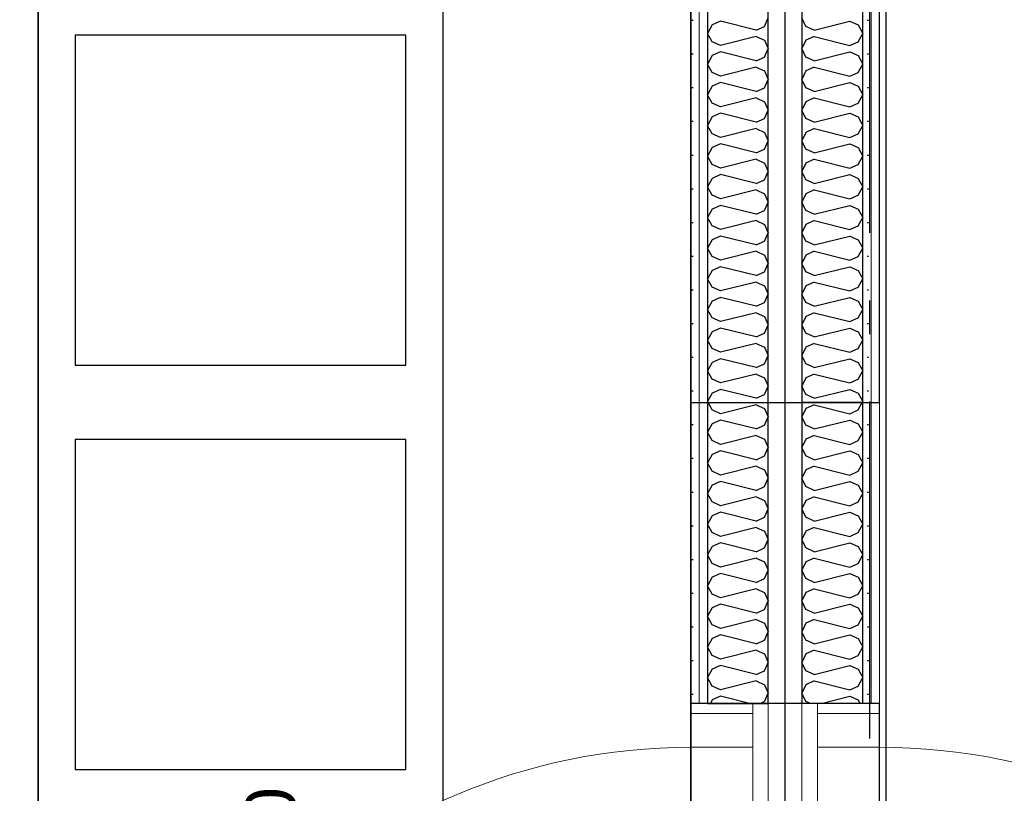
# Model space of a CAD drawing. Header units: millimetres. Extents: x -173281 to 144469, y -85977 to 83288.
# Tile 239 of 256: x -69933 to -68473, y -24597 to -23449. Entities that reach past the tile are written whole.
import ezdxf
from ezdxf.enums import TextEntityAlignment as Align

# ---------------------------------------------------------------- set-up
doc = ezdxf.new("R2010")
doc.units = ezdxf.units.MM
doc.header["$LTSCALE"] = 0.5
doc.header["$MEASUREMENT"] = 0
for name, pattern in [('Akselinje', [1500, 1000, -200, 100, -200]), ('Over snittplan', [260, 150, -50, 10, -50]), ('PLINE', [0])]:
    doc.linetypes.add(name, pattern=pattern)
for name, color, linetype, lineweight in [('234- Vinduer_ dører_ porter(Nye konstruksjoner)', 7, 'Continuous', 0), ('236- Innvendig kledning og overflate', 7, 'Continuous', 0), ('236- Innvendig kledning og overflate(Nye konstruksjoner)', 7, 'Continuous', 0)]:
    doc.layers.add(name, color=color, linetype=linetype, lineweight=lineweight)
for name, color, linetype in [('242- Ikke-bærende innervegger', 7, 'Continuous'), ('242- Ikke-bærende innervegger (Skravur)', 7, 'Continuous'), ('242- Ikke-bærende innervegger (Skravur)(Nye konstruksjoner)', 7, 'Continuous'), ('242- Ikke-bærende innervegger(Nye konstruksjoner)', 7, 'Continuous'), ('244- Vinduer_ dører_ foldevegger(Nye konstruksjoner)', 7, 'Continuous'), ('252- Gulv på grunn_ bunnplate', 7, 'Continuous'), ('253- Oppforet gulv_ påstøp(Nye konstruksjoner)', 7, 'Continuous'), ('255- Gulvoverflate(Nye konstruksjoner)', 7, 'Continuous'), ('256- Faste himlinger og overflatebehandling(Nye konstruksjoner)', 7, 'Continuous'), ('82-- Modullinjer', 7, 'Continuous'), ('852- Teknisk_symbolsk informasjon_ bygning(Nye konstruksjoner)', 7, 'Continuous'), ('862- M___Nettoareal(Nye konstruksjoner)', 7, 'Continuous'), ('862- M___Nettoareal(Polylinje)(Nye konstruksjoner)', 7, 'Continuous'), ('862- M___Nettoareal(Tekst)(Nye konstruksjoner)', 7, 'Continuous')]:
    doc.layers.add(name, color=color, linetype=linetype)
doc.styles.add('GENERATED_STYLE_1', font='arial.ttf')
doc.styles.add('GENERATED_STYLE_2', font='arial.ttf')
doc.linetypes.add('Lydfuge betonggolv', pattern='A,0,[5,A-2607.111 Plan 1. etasje1.Shx,S=3.968254,R=0,X=0,Y=-3.46945e-18],-600,0', length=600)
pattern_1 = [(90, (0, 0), (-86.60254, 0), [0, -50]), (90, (-43.3, 25), (-86.60254, 0), [0, -50])]
pattern_2 = [(270, (0, 0), (86.60254, 0), [0, -50]), (270, (43.3, -25), (86.60254, 0), [0, -50])]

# ---------------------------------------------------------------- blocks, each defined once
blk = doc.blocks.new('Dans_teater_A-120_6', base_point=(-73175.2, -21455.7))
at = {"layer": '862- M___Nettoareal(Polylinje)(Nye konstruksjoner)', "linetype": 'PLINE', "flags": 128}
blk.add_lwpolyline([(-77605.7, -22311.9), (-77605.7, -25661.9), (-76468.2, -25661.9), (-76468.2, -25666.9), (-68938.2, -25666.9), (-68938.2, -22216.9), (-68938.2, -18756.9), (-77605.7, -18756.9), (-77605.7, -22121.9), (-77668.2, -22121.9), (-77768.2, -22121.9), (-77768.2, -22311.9), (-77668.2, -22311.9)], close=True, dxfattribs=at)
at = {"layer": '862- M___Nettoareal(Tekst)(Nye konstruksjoner)', "style": 'GENERATED_STYLE_1'}
for tag, height, p in [('DUMMY_862', 150, (-73293.1, -20924)), ('ROOM_NAME', 150, (-73293.1, -22021.7)), ('DUMMY_861', 100, (-73450.2, -21621.5)), ('ROOM_NUMBER', 100, (-73450.2, -22010.3)), ('DUMMY_863', 100, (-73057.4, -21987.4))]:
    blk.add_attdef(tag, text='', height=height, rotation=90, dxfattribs=at).set_placement(p, align=Align.TOP_LEFT)
blk = doc.blocks.new('*X202')
at = {"layer": '242- Ikke-bærende innervegger (Skravur)', "linetype": 'PLINE'}
for p, q in [((-68755.1, -24020.5), (-68767.3, -24026)), ((-68755.1, -24020.5), (-68702.3, -24033.7)), ((-68690.1, -24028.1), (-68683.8, -24016.9)), ((-68767.3, -24026), (-68773.2, -24038.5)), ((-68702.3, -24033.7), (-68690.1, -24028.1)), ((-68767.3, -24050.9), (-68773.2, -24038.5)), ((-68755.1, -24056.4), (-68702.3, -24043.2)), ((-68702.3, -24043.2), (-68690.1, -24048.8)), ((-68690.1, -24048.8), (-68683.2, -24061.2)), ((-68755.1, -24056.4), (-68767.3, -24050.9)), ((-68690.1, -24073.7), (-68683.2, -24061.2)), ((-68767.3, -24071.6), (-68773.2, -24084)), ((-68755.1, -24066), (-68767.3, -24071.6)), ((-68755.1, -24066), (-68702.3, -24079.2)), ((-68702.3, -24079.2), (-68690.1, -24073.7)), ((-68767.3, -24096.4), (-68773.2, -24084)), ((-68755.1, -24102), (-68702.3, -24088.8)), ((-68702.3, -24088.8), (-68690.1, -24094.3)), ((-68755.1, -24102), (-68767.3, -24096.4)), ((-68690.1, -24094.3), (-68683.2, -24106.8)), ((-68690.1, -24119.2), (-68683.2, -24106.8)), ((-68767.3, -24117.1), (-68773.2, -24129.5)), ((-68755.1, -24111.5), (-68767.3, -24117.1)), ((-68755.1, -24111.5), (-68702.3, -24124.7)), ((-68702.3, -24124.7), (-68690.1, -24119.2)), ((-68767.3, -24141.9), (-68773.2, -24129.5)), ((-68755.1, -24147.5), (-68702.3, -24134.3)), ((-68702.3, -24134.3), (-68690.1, -24139.8)), ((-68755.1, -24147.5), (-68767.3, -24141.9)), ((-68690.1, -24139.8), (-68683.2, -24152.3)), ((-68690.1, -24164.7), (-68683.2, -24152.3)), ((-68767.3, -24162.6), (-68773.2, -24175)), ((-68755.1, -24157.1), (-68767.3, -24162.6)), ((-68755.1, -24157.1), (-68702.3, -24170.3)), ((-68702.3, -24170.3), (-68690.1, -24164.7)), ((-68767.3, -24187.5), (-68773.2, -24175)), ((-68755.1, -24193), (-68702.3, -24179.8)), ((-68702.3, -24179.8), (-68690.1, -24185.4)), ((-68755.1, -24193), (-68767.3, -24187.5)), ((-68690.1, -24185.4), (-68683.2, -24197.8)), ((-68767.3, -24208.1), (-68773.2, -24220.6)), ((-68755.1, -24202.6), (-68767.3, -24208.1)), ((-68755.1, -24202.6), (-68702.3, -24215.8)), ((-68702.3, -24215.8), (-68690.1, -24210.2)), ((-68690.1, -24210.2), (-68683.2, -24197.8)), ((-68767.3, -24233), (-68773.2, -24220.6)), ((-68755.1, -24238.6), (-68702.3, -24225.4)), ((-68702.3, -24225.4), (-68690.1, -24230.9)), ((-68755.1, -24238.6), (-68767.3, -24233)), ((-68690.1, -24230.9), (-68683.2, -24243.3)), ((-68767.3, -24253.7), (-68773.2, -24266.1)), ((-68755.1, -24248.1), (-68767.3, -24253.7)), ((-68755.1, -24248.1), (-68702.3, -24261.3)), ((-68690.1, -24255.8), (-68683.2, -24243.3)), ((-68767.3, -24278.5), (-68773.2, -24266.1)), ((-68702.3, -24261.3), (-68690.1, -24255.8)), ((-68755.1, -24284.1), (-68767.3, -24278.5)), ((-68755.1, -24284.1), (-68702.3, -24270.9)), ((-68702.3, -24270.9), (-68690.1, -24276.4)), ((-68690.1, -24276.4), (-68683.2, -24288.9)), ((-68755.1, -24293.6), (-68767.3, -24299.2)), ((-68755.1, -24293.6), (-68702.3, -24306.8)), ((-68690.1, -24301.3), (-68683.2, -24288.9)), ((-68767.3, -24299.2), (-68773.2, -24311.6)), ((-68767.3, -24324.1), (-68773.2, -24311.6)), ((-68702.3, -24306.8), (-68690.1, -24301.3)), ((-68755.1, -24329.6), (-68767.3, -24324.1)), ((-68755.1, -24329.6), (-68702.3, -24316.4)), ((-68702.3, -24316.4), (-68690.1, -24322)), ((-68690.1, -24322), (-68683.2, -24334.4)), ((-68755.1, -24339.2), (-68767.3, -24344.7)), ((-68755.1, -24339.2), (-68702.3, -24352.4)), ((-68690.1, -24346.8), (-68683.2, -24334.4)), ((-68767.3, -24344.7), (-68773.2, -24357.2)), ((-68702.3, -24352.4), (-68690.1, -24346.8)), ((-68767.3, -24369.6), (-68773.2, -24357.2)), ((-68755.1, -24375.1), (-68767.3, -24369.6)), ((-68755.1, -24375.1), (-68702.3, -24361.9)), ((-68702.3, -24361.9), (-68690.1, -24367.5)), ((-68690.1, -24367.5), (-68683.2, -24379.9)), ((-68755.1, -24384.7), (-68767.3, -24390.2)), ((-68755.1, -24384.7), (-68702.3, -24397.9)), ((-68690.1, -24392.3), (-68683.2, -24379.9)), ((-68767.3, -24390.2), (-68773.2, -24402.7)), ((-68702.3, -24397.9), (-68690.1, -24392.3)), ((-68767.3, -24415.1), (-68773.2, -24402.7)), ((-68755.1, -24420.7), (-68767.3, -24415.1)), ((-68755.1, -24420.7), (-68702.3, -24407.5)), ((-68702.3, -24407.5), (-68690.1, -24413)), ((-68690.1, -24413), (-68683.2, -24425.4)), ((-68690.1, -24437.9), (-68683.2, -24425.4)), ((-68767.3, -24435.8), (-68773.2, -24448.2)), ((-68755.1, -24430.2), (-68767.3, -24435.8)), ((-68755.1, -24430.2), (-68702.3, -24443.4)), ((-68702.3, -24443.4), (-68690.1, -24437.9)), ((-68767.3, -24460.6), (-68773.2, -24448.2)), ((-68745, -24463.7), (-68702.3, -24453)), ((-68702.3, -24453), (-68690.1, -24458.5)), ((-68690.1, -24458.5), (-68687.2, -24463.7)), ((-68760.6, -24463.7), (-68767.3, -24460.6))]:
    blk.add_line(p, q, dxfattribs=at)
blk = doc.blocks.new('Dørstempel[5]', base_point=(-68773.2, -24973.7))
at = {"layer": '852- Teknisk_symbolsk informasjon_ bygning(Nye konstruksjoner)', "char_height": 75, "attachment_point": 1, "rotation": 90, "style": 'GENERATED_STYLE_1'}
for s, insert in [('\\A1;{\\pql;\\pt0,50;\\fArial|b0|i0|c0|p0;\\W1.000000;x2\xa0090\\fArial|b0|i0|c0|p0;\\W1.000000;\\A1{\\H.66x;\\S^  ;}\\fArial|b0|i0|c0|p0;\\W1.000000;\\fArial|b0|i0|c0|p0;\\W1.000000;\\A1{\\H.66x;\\S^  ;}}', (-68277.4, -24902.3)), ('\\A1;{\\pql;\\pt0,50;\\fArial|b0|i0|c0|p0;\\W1.000000;990\\fArial|b0|i0|c0|p0;\\W1.000000;\\A1{\\H.66x;\\S^  ;}\\fArial|b0|i0|c0|p0;\\W1.000000;\\fArial|b0|i0|c0|p0;\\W1.000000;\\A1{\\H.66x;\\S^  ;}}', (-68277.4, -25073.9))]:
    blk.add_mtext(s, dxfattribs=dict(at, insert=insert))
at = {"layer": '852- Teknisk_symbolsk informasjon_ bygning(Nye konstruksjoner)', "style": 'GENERATED_STYLE_1'}
for tag, p in [('DUMMY_228', (-68294.6, -24593.4)), ('AC_TextStyle_4', (-68058.9, -25091)), ('DUMMY_230', (-68176.7, -25073.9)), ('DUMMY_233', (-67941, -25091))]:
    blk.add_attdef(tag, text='', height=75, rotation=90, dxfattribs=at).set_placement(p, align=Align.TOP_LEFT)
blk.add_attdef('AC_WIDO_ID', text='', height=100, rotation=90, dxfattribs=at).set_placement((-68294.6, -24941.1), align=Align.BOTTOM_CENTER)
for tag, p in [('DUMMY_229', (-68176.7, -25131)), ('DUMMY_231', (-68058.9, -25131)), ('DUMMY_232', (-67941, -25131)), ('strUnitPrefix', (-68294.6, -25148.2))]:
    blk.add_attdef(tag, text='', height=75, rotation=90, dxfattribs=at).set_placement(p, align=Align.TOP_RIGHT)
blk = doc.blocks.new('Dør[7]')
at = {"layer": '234- Vinduer_ dører_ porter(Nye konstruksjoner)', "linetype": 'PLINE'}
for p, q in [((-68773.2, -24463.7), (-68773.2, -25483.7)), ((-68750.2, -24478.7), (-68750.2, -24463.7)), ((-68658.2, -24463.7), (-68750.2, -24463.7)), ((-68658.2, -24463.7), (-68658.2, -25483.7)), ((-68658.2, -24478.7), (-68658.2, -24463.7)), ((-68750.2, -24478.7), (-68750.2, -24528.7)), ((-68658.2, -24478.7), (-68750.2, -24478.7)), ((-68658.2, -24528.7), (-68658.2, -24478.7)), ((-68750.2, -25418.7), (-68750.2, -24528.7)), ((-68750.2, -24528.7), (-68658.2, -24528.7)), ((-68658.2, -24528.7), (-68658.2, -25418.7)), ((-68658.2, -25418.7), (-68750.2, -25418.7)), ((-68750.2, -25418.7), (-68750.2, -25468.7)), ((-68658.2, -25468.7), (-68658.2, -25418.7)), ((-68658.2, -25418.7), (-67768.2, -25418.7)), ((-68750.2, -25468.7), (-68750.2, -25483.7)), ((-68750.2, -25468.7), (-68658.2, -25468.7)), ((-68658.2, -25468.7), (-68658.2, -25483.7)), ((-68658.2, -25483.7), (-68750.2, -25483.7))]:
    blk.add_line(p, q, dxfattribs=at)
blk.add_arc((-68658.2, -25418.7), 890, 0, 90, dxfattribs=at)
at = {"layer": '236- Innvendig kledning og overflate(Nye konstruksjoner)', "linetype": 'PLINE'}
for p, q in [((-68670.7, -24463.7), (-68683.2, -24463.7)), ((-68670.7, -24463.7), (-68683.2, -24463.7)), ((-68658.2, -24463.7), (-68670.7, -24463.7)), ((-68658.2, -24463.7), (-68670.7, -24463.7)), ((-68670.7, -25483.7), (-68683.2, -25483.7)), ((-68670.7, -25483.7), (-68683.2, -25483.7)), ((-68658.2, -25483.7), (-68670.7, -25483.7)), ((-68658.2, -25483.7), (-68670.7, -25483.7))]:
    blk.add_line(p, q, dxfattribs=at)
at = {"layer": '244- Vinduer_ dører_ foldevegger(Nye konstruksjoner)', "linetype": 'PLINE'}
for p, q in [((-68750.2, -24463.7), (-68773.2, -24463.7)), ((-68683.2, -24463.7), (-68750.2, -24463.7)), ((-68683.2, -24463.7), (-68750.2, -24463.7)), ((-68750.2, -25483.7), (-68773.2, -25483.7)), ((-68683.2, -25483.7), (-68750.2, -25483.7)), ((-68683.2, -25483.7), (-68750.2, -25483.7))]:
    blk.add_line(p, q, dxfattribs=at)
at = {"layer": '852- Teknisk_symbolsk informasjon_ bygning(Nye konstruksjoner)'}
ref = blk.add_blockref('Dørstempel[5]', (-68773.2, -24973.7), dxfattribs=at)
ref.add_attrib('AC_TextStyle_4', 'EI2 30 Sa', dxfattribs={"color": 7, "height": 75, "rotation": 90, "style": 'GENERATED_STYLE_1'}).set_placement((-68058.9, -25091), align=Align.TOP_LEFT)
ref.add_attrib('AC_WIDO_ID', 'A-120.1', dxfattribs={"color": 7, "height": 100, "rotation": 90, "style": 'GENERATED_STYLE_1'}).set_placement((-68294.6, -24941.1), align=Align.BOTTOM_CENTER)
ref.add_attrib('strUnitPrefix', 'BxH:', dxfattribs={"color": 7, "height": 75, "rotation": 90, "style": 'GENERATED_STYLE_1'}).set_placement((-68294.6, -25148.2), align=Align.TOP_RIGHT)
ref.add_attrib('DUMMY_233', '43 dB', dxfattribs={"color": 7, "height": 75, "rotation": 90, "style": 'GENERATED_STYLE_1'}).set_placement((-67941, -25091), align=Align.TOP_LEFT)
blk = doc.blocks.new('*X236')
at = {"layer": '242- Ikke-bærende innervegger (Skravur)', "linetype": 'PLINE'}
for p, q in [((-68906.2, -24028.1), (-68912.5, -24016.9)), ((-68841.2, -24020.5), (-68894, -24033.7)), ((-68841.2, -24020.5), (-68829, -24026)), ((-68894, -24033.7), (-68906.2, -24028.1)), ((-68829, -24026), (-68823.2, -24038.5)), ((-68906.2, -24048.8), (-68913.2, -24061.2)), ((-68894, -24043.2), (-68906.2, -24048.8)), ((-68841.2, -24056.4), (-68894, -24043.2)), ((-68829, -24050.9), (-68823.2, -24038.5)), ((-68906.2, -24073.7), (-68913.2, -24061.2)), ((-68841.2, -24056.4), (-68829, -24050.9)), ((-68894, -24079.2), (-68906.2, -24073.7)), ((-68841.2, -24066), (-68894, -24079.2)), ((-68841.2, -24066), (-68829, -24071.6)), ((-68829, -24071.6), (-68823.2, -24084)), ((-68894, -24088.8), (-68906.2, -24094.3)), ((-68841.2, -24102), (-68894, -24088.8)), ((-68829, -24096.4), (-68823.2, -24084)), ((-68906.2, -24094.3), (-68913.2, -24106.8)), ((-68906.2, -24119.2), (-68913.2, -24106.8)), ((-68841.2, -24102), (-68829, -24096.4)), ((-68894, -24124.7), (-68906.2, -24119.2)), ((-68841.2, -24111.5), (-68894, -24124.7)), ((-68841.2, -24111.5), (-68829, -24117.1)), ((-68829, -24117.1), (-68823.2, -24129.5)), ((-68894, -24134.3), (-68906.2, -24139.8)), ((-68841.2, -24147.5), (-68894, -24134.3)), ((-68829, -24141.9), (-68823.2, -24129.5)), ((-68906.2, -24139.8), (-68913.2, -24152.3)), ((-68906.2, -24164.7), (-68913.2, -24152.3)), ((-68841.2, -24147.5), (-68829, -24141.9)), ((-68894, -24170.3), (-68906.2, -24164.7)), ((-68841.2, -24157.1), (-68894, -24170.3)), ((-68841.2, -24157.1), (-68829, -24162.6)), ((-68829, -24162.6), (-68823.2, -24175)), ((-68894, -24179.8), (-68906.2, -24185.4)), ((-68841.2, -24193), (-68894, -24179.8)), ((-68829, -24187.5), (-68823.2, -24175)), ((-68906.2, -24185.4), (-68913.2, -24197.8)), ((-68841.2, -24193), (-68829, -24187.5)), ((-68906.2, -24210.2), (-68913.2, -24197.8)), ((-68894, -24215.8), (-68906.2, -24210.2)), ((-68841.2, -24202.6), (-68894, -24215.8)), ((-68841.2, -24202.6), (-68829, -24208.1)), ((-68829, -24208.1), (-68823.2, -24220.6)), ((-68894, -24225.4), (-68906.2, -24230.9)), ((-68841.2, -24238.6), (-68894, -24225.4)), ((-68829, -24233), (-68823.2, -24220.6)), ((-68906.2, -24230.9), (-68913.2, -24243.3)), ((-68841.2, -24238.6), (-68829, -24233)), ((-68906.2, -24255.8), (-68913.2, -24243.3)), ((-68841.2, -24248.1), (-68894, -24261.3)), ((-68841.2, -24248.1), (-68829, -24253.7)), ((-68829, -24253.7), (-68823.2, -24266.1)), ((-68894, -24261.3), (-68906.2, -24255.8)), ((-68829, -24278.5), (-68823.2, -24266.1)), ((-68906.2, -24276.4), (-68913.2, -24288.9)), ((-68894, -24270.9), (-68906.2, -24276.4)), ((-68841.2, -24284.1), (-68894, -24270.9)), ((-68841.2, -24284.1), (-68829, -24278.5)), ((-68906.2, -24301.3), (-68913.2, -24288.9)), ((-68841.2, -24293.6), (-68894, -24306.8)), ((-68841.2, -24293.6), (-68829, -24299.2)), ((-68894, -24306.8), (-68906.2, -24301.3)), ((-68829, -24299.2), (-68823.2, -24311.6)), ((-68829, -24324.1), (-68823.2, -24311.6)), ((-68906.2, -24322), (-68913.2, -24334.4)), ((-68894, -24316.4), (-68906.2, -24322)), ((-68841.2, -24329.6), (-68894, -24316.4)), ((-68841.2, -24329.6), (-68829, -24324.1)), ((-68906.2, -24346.8), (-68913.2, -24334.4)), ((-68841.2, -24339.2), (-68894, -24352.4)), ((-68841.2, -24339.2), (-68829, -24344.7)), ((-68894, -24352.4), (-68906.2, -24346.8)), ((-68829, -24344.7), (-68823.2, -24357.2)), ((-68906.2, -24367.5), (-68913.2, -24379.9)), ((-68894, -24361.9), (-68906.2, -24367.5)), ((-68841.2, -24375.1), (-68894, -24361.9)), ((-68841.2, -24375.1), (-68829, -24369.6)), ((-68829, -24369.6), (-68823.2, -24357.2)), ((-68906.2, -24392.3), (-68913.2, -24379.9)), ((-68841.2, -24384.7), (-68894, -24397.9)), ((-68841.2, -24384.7), (-68829, -24390.2)), ((-68894, -24397.9), (-68906.2, -24392.3)), ((-68829, -24390.2), (-68823.2, -24402.7)), ((-68906.2, -24413), (-68913.2, -24425.4)), ((-68894, -24407.5), (-68906.2, -24413)), ((-68841.2, -24420.7), (-68894, -24407.5)), ((-68841.2, -24420.7), (-68829, -24415.1)), ((-68829, -24415.1), (-68823.2, -24402.7)), ((-68906.2, -24437.9), (-68913.2, -24425.4)), ((-68894, -24443.4), (-68906.2, -24437.9)), ((-68841.2, -24430.2), (-68894, -24443.4)), ((-68841.2, -24430.2), (-68829, -24435.8)), ((-68829, -24435.8), (-68823.2, -24448.2)), ((-68906.2, -24458.5), (-68909.1, -24463.7)), ((-68894, -24453), (-68906.2, -24458.5)), ((-68851.3, -24463.7), (-68894, -24453)), ((-68829, -24460.6), (-68823.2, -24448.2)), ((-68835.7, -24463.7), (-68829, -24460.6))]:
    blk.add_line(p, q, dxfattribs=at)
blk = doc.blocks.new('Dørstempel[12]', base_point=(-68938.2, -24973.7))
at = {"layer": '852- Teknisk_symbolsk informasjon_ bygning(Nye konstruksjoner)', "char_height": 75, "attachment_point": 1, "rotation": 90, "style": 'GENERATED_STYLE_1'}
for s, insert in [('\\A1;{\\pql;\\pt0,50;\\fArial|b0|i0|c0|p0;\\W1.000000;x2\xa0090\\fArial|b0|i0|c0|p0;\\W1.000000;\\A1{\\H.66x;\\S^  ;}\\fArial|b0|i0|c0|p0;\\W1.000000;\\fArial|b0|i0|c0|p0;\\W1.000000;\\A1{\\H.66x;\\S^  ;}}', (-69598.9, -24902.3)), ('\\A1;{\\pql;\\pt0,50;\\fArial|b0|i0|c0|p0;\\W1.000000;990\\fArial|b0|i0|c0|p0;\\W1.000000;\\A1{\\H.66x;\\S^  ;}\\fArial|b0|i0|c0|p0;\\W1.000000;\\fArial|b0|i0|c0|p0;\\W1.000000;\\A1{\\H.66x;\\S^  ;}}', (-69598.9, -25073.9))]:
    blk.add_mtext(s, dxfattribs=dict(at, insert=insert))
at = {"layer": '852- Teknisk_symbolsk informasjon_ bygning(Nye konstruksjoner)', "style": 'GENERATED_STYLE_1'}
for tag, p in [('DUMMY_228', (-69616, -24593.4)), ('DUMMY_230', (-69498.2, -25073.9)), ('DUMMY_234', (-69262.4, -25091)), ('DUMMY_232', (-69380.3, -25091))]:
    blk.add_attdef(tag, text='', height=75, rotation=90, dxfattribs=at).set_placement(p, align=Align.TOP_LEFT)
blk.add_attdef('AC_WIDO_ID', text='', height=100, rotation=90, dxfattribs=at).set_placement((-69616, -24941.1), align=Align.BOTTOM_CENTER)
for tag, p in [('DUMMY_229', (-69498.2, -25131)), ('DUMMY_231', (-69380.3, -25131)), ('DUMMY_233', (-69262.4, -25131)), ('strUnitPrefix', (-69616, -25148.2))]:
    blk.add_attdef(tag, text='', height=75, rotation=90, dxfattribs=at).set_placement(p, align=Align.TOP_RIGHT)
blk = doc.blocks.new('Dør[10]')
at = {"layer": '234- Vinduer_ dører_ porter(Nye konstruksjoner)', "linetype": 'PLINE'}
for p, q in [((-68938.2, -24463.7), (-68938.2, -25483.7)), ((-68938.2, -24478.7), (-68938.2, -24463.7)), ((-68938.2, -24463.7), (-68846.2, -24463.7)), ((-68846.2, -24478.7), (-68846.2, -24463.7)), ((-68823.2, -24463.7), (-68823.2, -25483.7)), ((-68938.2, -24528.7), (-68938.2, -24478.7)), ((-68938.2, -24478.7), (-68846.2, -24478.7)), ((-68846.2, -24478.7), (-68846.2, -24528.7)), ((-68938.2, -24528.7), (-68938.2, -25418.7)), ((-68846.2, -24528.7), (-68938.2, -24528.7)), ((-68846.2, -25418.7), (-68846.2, -24528.7)), ((-68938.2, -25418.7), (-69828.2, -25418.7)), ((-68938.2, -25468.7), (-68938.2, -25418.7)), ((-68938.2, -25418.7), (-68846.2, -25418.7)), ((-68846.2, -25418.7), (-68846.2, -25468.7)), ((-68938.2, -25468.7), (-68938.2, -25483.7)), ((-68846.2, -25468.7), (-68938.2, -25468.7)), ((-68846.2, -25468.7), (-68846.2, -25483.7)), ((-68938.2, -25483.7), (-68846.2, -25483.7))]:
    blk.add_line(p, q, dxfattribs=at)
blk.add_arc((-68938.2, -25418.7), 890, 90, 180, dxfattribs=at)
at = {"layer": '236- Innvendig kledning og overflate(Nye konstruksjoner)', "linetype": 'PLINE'}
for p, q in [((-68938.2, -24463.7), (-68925.7, -24463.7)), ((-68938.2, -24463.7), (-68925.7, -24463.7)), ((-68925.7, -24463.7), (-68913.2, -24463.7)), ((-68925.7, -24463.7), (-68913.2, -24463.7)), ((-68938.2, -25483.7), (-68925.7, -25483.7)), ((-68938.2, -25483.7), (-68925.7, -25483.7)), ((-68925.7, -25483.7), (-68913.2, -25483.7)), ((-68925.7, -25483.7), (-68913.2, -25483.7))]:
    blk.add_line(p, q, dxfattribs=at)
at = {"layer": '244- Vinduer_ dører_ foldevegger(Nye konstruksjoner)', "linetype": 'PLINE'}
for p, q in [((-68913.2, -24463.7), (-68846.2, -24463.7)), ((-68913.2, -24463.7), (-68846.2, -24463.7)), ((-68846.2, -24463.7), (-68823.2, -24463.7)), ((-68913.2, -25483.7), (-68846.2, -25483.7)), ((-68913.2, -25483.7), (-68846.2, -25483.7)), ((-68846.2, -25483.7), (-68823.2, -25483.7))]:
    blk.add_line(p, q, dxfattribs=at)
at = {"layer": '852- Teknisk_symbolsk informasjon_ bygning(Nye konstruksjoner)'}
ref = blk.add_blockref('Dørstempel[12]', (-68938.2, -24973.7), dxfattribs=at)
ref.add_attrib('AC_WIDO_ID', 'A-120.2', dxfattribs={"color": 7, "height": 100, "rotation": 90, "style": 'GENERATED_STYLE_1'}).set_placement((-69616, -24941.1), align=Align.BOTTOM_CENTER)
ref.add_attrib('strUnitPrefix', 'BxH:', dxfattribs={"color": 7, "height": 75, "rotation": 90, "style": 'GENERATED_STYLE_1'}).set_placement((-69616, -25148.2), align=Align.TOP_RIGHT)
ref.add_attrib('DUMMY_232', '-', dxfattribs={"color": 7, "height": 75, "rotation": 90, "style": 'GENERATED_STYLE_1'}).set_placement((-69380.3, -25091), align=Align.TOP_LEFT)
ref.add_attrib('DUMMY_234', '43 dB', dxfattribs={"color": 7, "height": 75, "rotation": 90, "style": 'GENERATED_STYLE_1'}).set_placement((-69262.4, -25091), align=Align.TOP_LEFT)
blk = doc.blocks.new('Standard grid marker[267]', base_point=(-68673.2, 26434.4))
at = {"layer": '82-- Modullinjer', "linetype": 'Akselinje'}
blk.add_line((-68673.2, 26234.4), (-68673.2, -50374.4), dxfattribs=at)
at = {"layer": '82-- Modullinjer', "style": 'GENERATED_STYLE_2'}
for tag, p in [('AC_MarkerText_1_0', (-68800.7, 26644.4)), ('AC_MarkerText_1_1', (-68800.7, -50864.4))]:
    blk.add_attdef(tag, text='', height=175, rotation=90, dxfattribs=at).set_placement(p, align=Align.TOP_CENTER)
blk = doc.blocks.new('*X1416')
at = {"layer": '242- Ikke-bærende innervegger (Skravur)(Nye konstruksjoner)', "linetype": 'PLINE'}
for p, q in [((-68894, -23451.4), (-68906.2, -23456.9)), ((-68841.2, -23464.6), (-68894, -23451.4)), ((-68829, -23459), (-68823.2, -23446.6)), ((-68906.2, -23456.9), (-68913.2, -23469.4)), ((-68841.2, -23464.6), (-68829, -23459)), ((-68906.2, -23481.8), (-68913.2, -23469.4)), ((-68841.2, -23474.1), (-68894, -23487.3)), ((-68841.2, -23474.1), (-68829, -23479.7)), ((-68829, -23479.7), (-68823.2, -23492.1)), ((-68894, -23487.3), (-68906.2, -23481.8)), ((-68829, -23504.6), (-68823.2, -23492.1)), ((-68906.2, -23502.5), (-68913.2, -23514.9)), ((-68894, -23496.9), (-68906.2, -23502.5)), ((-68841.2, -23510.1), (-68894, -23496.9)), ((-68841.2, -23510.1), (-68829, -23504.6)), ((-68906.2, -23527.3), (-68913.2, -23514.9)), ((-68841.2, -23519.7), (-68894, -23532.9)), ((-68841.2, -23519.7), (-68829, -23525.2)), ((-68894, -23532.9), (-68906.2, -23527.3)), ((-68829, -23525.2), (-68823.2, -23537.7)), ((-68829, -23550.1), (-68823.2, -23537.7)), ((-68906.2, -23548), (-68913.2, -23560.4)), ((-68894, -23542.4), (-68906.2, -23548)), ((-68841.2, -23555.6), (-68894, -23542.4)), ((-68841.2, -23555.6), (-68829, -23550.1)), ((-68906.2, -23572.9), (-68913.2, -23560.4)), ((-68841.2, -23565.2), (-68894, -23578.4)), ((-68841.2, -23565.2), (-68829, -23570.8)), ((-68894, -23578.4), (-68906.2, -23572.9)), ((-68829, -23570.8), (-68823.2, -23583.2)), ((-68906.2, -23593.5), (-68913.2, -23605.9)), ((-68894, -23588), (-68906.2, -23593.5)), ((-68841.2, -23601.2), (-68894, -23588)), ((-68841.2, -23601.2), (-68829, -23595.6)), ((-68829, -23595.6), (-68823.2, -23583.2)), ((-68906.2, -23618.4), (-68913.2, -23605.9)), ((-68841.2, -23610.7), (-68894, -23623.9)), ((-68841.2, -23610.7), (-68829, -23616.3)), ((-68894, -23623.9), (-68906.2, -23618.4)), ((-68829, -23616.3), (-68823.2, -23628.7)), ((-68906.2, -23639), (-68913.2, -23651.5)), ((-68894, -23633.5), (-68906.2, -23639)), ((-68841.2, -23646.7), (-68894, -23633.5)), ((-68841.2, -23646.7), (-68829, -23641.1)), ((-68829, -23641.1), (-68823.2, -23628.7)), ((-68906.2, -23663.9), (-68913.2, -23651.5)), ((-68894, -23669.5), (-68906.2, -23663.9)), ((-68841.2, -23656.3), (-68894, -23669.5)), ((-68841.2, -23656.3), (-68829, -23661.8)), ((-68829, -23661.8), (-68823.2, -23674.2)), ((-68906.2, -23684.6), (-68913.2, -23697)), ((-68894, -23679), (-68906.2, -23684.6)), ((-68841.2, -23692.2), (-68894, -23679)), ((-68829, -23686.7), (-68823.2, -23674.2)), ((-68906.2, -23709.4), (-68913.2, -23697)), ((-68841.2, -23692.2), (-68829, -23686.7)), ((-68894, -23715), (-68906.2, -23709.4)), ((-68841.2, -23701.8), (-68894, -23715)), ((-68841.2, -23701.8), (-68829, -23707.3)), ((-68829, -23707.3), (-68823.2, -23719.8)), ((-68894, -23724.6), (-68906.2, -23730.1)), ((-68841.2, -23737.7), (-68894, -23724.6)), ((-68829, -23732.2), (-68823.2, -23719.8)), ((-68906.2, -23730.1), (-68913.2, -23742.5)), ((-68906.2, -23755), (-68913.2, -23742.5)), ((-68841.2, -23737.7), (-68829, -23732.2)), ((-68894, -23760.5), (-68906.2, -23755)), ((-68841.2, -23747.3), (-68894, -23760.5)), ((-68841.2, -23747.3), (-68829, -23752.9)), ((-68829, -23752.9), (-68823.2, -23765.3)), ((-68894, -23770.1), (-68906.2, -23775.6)), ((-68841.2, -23783.3), (-68894, -23770.1)), ((-68829, -23777.7), (-68823.2, -23765.3)), ((-68906.2, -23775.6), (-68913.2, -23788.1)), ((-68841.2, -23783.3), (-68829, -23777.7)), ((-68906.2, -23800.5), (-68913.2, -23788.1)), ((-68894, -23806), (-68906.2, -23800.5)), ((-68841.2, -23792.8), (-68894, -23806)), ((-68841.2, -23792.8), (-68829, -23798.4)), ((-68829, -23798.4), (-68823.2, -23810.8)), ((-68894, -23815.6), (-68906.2, -23821.2)), ((-68841.2, -23828.8), (-68894, -23815.6)), ((-68829, -23823.3), (-68823.2, -23810.8)), ((-68906.2, -23821.2), (-68913.2, -23833.6)), ((-68841.2, -23828.8), (-68829, -23823.3)), ((-68906.2, -23846), (-68913.2, -23833.6)), ((-68841.2, -23838.4), (-68894, -23851.6)), ((-68841.2, -23838.4), (-68829, -23843.9)), ((-68829, -23843.9), (-68823.2, -23856.4)), ((-68894, -23851.6), (-68906.2, -23846)), ((-68829, -23868.8), (-68823.2, -23856.4)), ((-68906.2, -23866.7), (-68913.2, -23879.1)), ((-68894, -23861.1), (-68906.2, -23866.7)), ((-68841.2, -23874.3), (-68894, -23861.1)), ((-68841.2, -23874.3), (-68829, -23868.8)), ((-68906.2, -23891.5), (-68913.2, -23879.1)), ((-68841.2, -23883.9), (-68894, -23897.1)), ((-68841.2, -23883.9), (-68829, -23889.4)), ((-68829, -23889.4), (-68823.2, -23901.9)), ((-68894, -23897.1), (-68906.2, -23891.5)), ((-68829, -23914.3), (-68823.2, -23901.9)), ((-68906.2, -23912.2), (-68913.2, -23924.6)), ((-68894, -23906.7), (-68906.2, -23912.2)), ((-68841.2, -23919.9), (-68894, -23906.7)), ((-68841.2, -23919.9), (-68829, -23914.3)), ((-68906.2, -23937.1), (-68913.2, -23924.6)), ((-68841.2, -23929.4), (-68894, -23942.6)), ((-68841.2, -23929.4), (-68829, -23935)), ((-68894, -23942.6), (-68906.2, -23937.1)), ((-68829, -23935), (-68823.2, -23947.4)), ((-68829, -23959.8), (-68823.2, -23947.4)), ((-68906.2, -23957.7), (-68913.2, -23970.2)), ((-68894, -23952.2), (-68906.2, -23957.7)), ((-68841.2, -23965.4), (-68894, -23952.2)), ((-68841.2, -23965.4), (-68829, -23959.8)), ((-68906.2, -23982.6), (-68913.2, -23970.2)), ((-68841.2, -23975), (-68894, -23988.1)), ((-68841.2, -23975), (-68829, -23980.5)), ((-68894, -23988.1), (-68906.2, -23982.6)), ((-68829, -23980.5), (-68823.2, -23992.9)), ((-68906.2, -24003.3), (-68913.2, -24015.7)), ((-68894, -23997.7), (-68906.2, -24003.3)), ((-68841.2, -24010.9), (-68894, -23997.7)), ((-68841.2, -24010.9), (-68829, -24005.4)), ((-68829, -24005.4), (-68823.2, -23992.9)), ((-68912.5, -24016.9), (-68913.2, -24015.7))]:
    blk.add_line(p, q, dxfattribs=at)
blk = doc.blocks.new('*X1417')
at = {"layer": '242- Ikke-bærende innervegger (Skravur)(Nye konstruksjoner)', "linetype": 'PLINE'}
for p, q in [((-68767.3, -23459), (-68773.2, -23446.6)), ((-68755.1, -23464.6), (-68702.3, -23451.4)), ((-68702.3, -23451.4), (-68690.1, -23456.9)), ((-68755.1, -23464.6), (-68767.3, -23459)), ((-68690.1, -23456.9), (-68683.2, -23469.4)), ((-68767.3, -23479.7), (-68773.2, -23492.1)), ((-68755.1, -23474.1), (-68767.3, -23479.7)), ((-68755.1, -23474.1), (-68702.3, -23487.3)), ((-68690.1, -23481.8), (-68683.2, -23469.4)), ((-68767.3, -23504.6), (-68773.2, -23492.1)), ((-68702.3, -23487.3), (-68690.1, -23481.8)), ((-68755.1, -23510.1), (-68767.3, -23504.6)), ((-68755.1, -23510.1), (-68702.3, -23496.9)), ((-68702.3, -23496.9), (-68690.1, -23502.5)), ((-68690.1, -23502.5), (-68683.2, -23514.9)), ((-68755.1, -23519.7), (-68767.3, -23525.2)), ((-68755.1, -23519.7), (-68702.3, -23532.9)), ((-68690.1, -23527.3), (-68683.2, -23514.9)), ((-68767.3, -23525.2), (-68773.2, -23537.7)), ((-68767.3, -23550.1), (-68773.2, -23537.7)), ((-68702.3, -23532.9), (-68690.1, -23527.3)), ((-68755.1, -23555.6), (-68767.3, -23550.1)), ((-68755.1, -23555.6), (-68702.3, -23542.4)), ((-68702.3, -23542.4), (-68690.1, -23548)), ((-68690.1, -23548), (-68683.2, -23560.4)), ((-68755.1, -23565.2), (-68767.3, -23570.8)), ((-68755.1, -23565.2), (-68702.3, -23578.4)), ((-68690.1, -23572.9), (-68683.2, -23560.4)), ((-68767.3, -23570.8), (-68773.2, -23583.2)), ((-68702.3, -23578.4), (-68690.1, -23572.9)), ((-68767.3, -23595.6), (-68773.2, -23583.2)), ((-68755.1, -23601.2), (-68767.3, -23595.6)), ((-68755.1, -23601.2), (-68702.3, -23588)), ((-68702.3, -23588), (-68690.1, -23593.5)), ((-68690.1, -23593.5), (-68683.2, -23605.9)), ((-68755.1, -23610.7), (-68767.3, -23616.3)), ((-68755.1, -23610.7), (-68702.3, -23623.9)), ((-68690.1, -23618.4), (-68683.2, -23605.9)), ((-68767.3, -23616.3), (-68773.2, -23628.7)), ((-68702.3, -23623.9), (-68690.1, -23618.4)), ((-68767.3, -23641.1), (-68773.2, -23628.7)), ((-68755.1, -23646.7), (-68767.3, -23641.1)), ((-68755.1, -23646.7), (-68702.3, -23633.5)), ((-68702.3, -23633.5), (-68690.1, -23639)), ((-68690.1, -23639), (-68683.2, -23651.5)), ((-68690.1, -23663.9), (-68683.2, -23651.5)), ((-68767.3, -23661.8), (-68773.2, -23674.2)), ((-68755.1, -23656.3), (-68767.3, -23661.8)), ((-68755.1, -23656.3), (-68702.3, -23669.5)), ((-68702.3, -23669.5), (-68690.1, -23663.9)), ((-68767.3, -23686.7), (-68773.2, -23674.2)), ((-68755.1, -23692.2), (-68702.3, -23679)), ((-68702.3, -23679), (-68690.1, -23684.6)), ((-68690.1, -23684.6), (-68683.2, -23697)), ((-68755.1, -23692.2), (-68767.3, -23686.7)), ((-68690.1, -23709.4), (-68683.2, -23697)), ((-68767.3, -23707.3), (-68773.2, -23719.8)), ((-68755.1, -23701.8), (-68767.3, -23707.3)), ((-68755.1, -23701.8), (-68702.3, -23715)), ((-68702.3, -23715), (-68690.1, -23709.4)), ((-68767.3, -23732.2), (-68773.2, -23719.8)), ((-68755.1, -23737.7), (-68702.3, -23724.6)), ((-68702.3, -23724.6), (-68690.1, -23730.1)), ((-68755.1, -23737.7), (-68767.3, -23732.2)), ((-68690.1, -23730.1), (-68683.2, -23742.5)), ((-68690.1, -23755), (-68683.2, -23742.5)), ((-68767.3, -23752.9), (-68773.2, -23765.3)), ((-68755.1, -23747.3), (-68767.3, -23752.9)), ((-68755.1, -23747.3), (-68702.3, -23760.5)), ((-68702.3, -23760.5), (-68690.1, -23755)), ((-68767.3, -23777.7), (-68773.2, -23765.3)), ((-68755.1, -23783.3), (-68702.3, -23770.1)), ((-68702.3, -23770.1), (-68690.1, -23775.6)), ((-68755.1, -23783.3), (-68767.3, -23777.7)), ((-68690.1, -23775.6), (-68683.2, -23788.1)), ((-68767.3, -23798.4), (-68773.2, -23810.8)), ((-68755.1, -23792.8), (-68767.3, -23798.4)), ((-68755.1, -23792.8), (-68702.3, -23806)), ((-68702.3, -23806), (-68690.1, -23800.5)), ((-68690.1, -23800.5), (-68683.2, -23788.1)), ((-68767.3, -23823.3), (-68773.2, -23810.8)), ((-68755.1, -23828.8), (-68702.3, -23815.6)), ((-68702.3, -23815.6), (-68690.1, -23821.2)), ((-68755.1, -23828.8), (-68767.3, -23823.3)), ((-68690.1, -23821.2), (-68683.2, -23833.6)), ((-68767.3, -23843.9), (-68773.2, -23856.4)), ((-68755.1, -23838.4), (-68767.3, -23843.9)), ((-68755.1, -23838.4), (-68702.3, -23851.6)), ((-68690.1, -23846), (-68683.2, -23833.6)), ((-68767.3, -23868.8), (-68773.2, -23856.4)), ((-68702.3, -23851.6), (-68690.1, -23846)), ((-68755.1, -23874.3), (-68767.3, -23868.8)), ((-68755.1, -23874.3), (-68702.3, -23861.1)), ((-68702.3, -23861.1), (-68690.1, -23866.7)), ((-68690.1, -23866.7), (-68683.2, -23879.1)), ((-68767.3, -23889.4), (-68773.2, -23901.9)), ((-68755.1, -23883.9), (-68767.3, -23889.4)), ((-68755.1, -23883.9), (-68702.3, -23897.1)), ((-68690.1, -23891.5), (-68683.2, -23879.1)), ((-68767.3, -23914.3), (-68773.2, -23901.9)), ((-68702.3, -23897.1), (-68690.1, -23891.5)), ((-68755.1, -23919.9), (-68767.3, -23914.3)), ((-68755.1, -23919.9), (-68702.3, -23906.7)), ((-68702.3, -23906.7), (-68690.1, -23912.2)), ((-68690.1, -23912.2), (-68683.2, -23924.6)), ((-68755.1, -23929.4), (-68767.3, -23935)), ((-68755.1, -23929.4), (-68702.3, -23942.6)), ((-68690.1, -23937.1), (-68683.2, -23924.6)), ((-68767.3, -23935), (-68773.2, -23947.4)), ((-68767.3, -23959.8), (-68773.2, -23947.4)), ((-68702.3, -23942.6), (-68690.1, -23937.1)), ((-68755.1, -23965.4), (-68767.3, -23959.8)), ((-68755.1, -23965.4), (-68702.3, -23952.2)), ((-68702.3, -23952.2), (-68690.1, -23957.7)), ((-68690.1, -23957.7), (-68683.2, -23970.2)), ((-68755.1, -23975), (-68767.3, -23980.5)), ((-68755.1, -23975), (-68702.3, -23988.1)), ((-68690.1, -23982.6), (-68683.2, -23970.2)), ((-68767.3, -23980.5), (-68773.2, -23992.9)), ((-68702.3, -23988.1), (-68690.1, -23982.6)), ((-68767.3, -24005.4), (-68773.2, -23992.9)), ((-68755.1, -24010.9), (-68767.3, -24005.4)), ((-68755.1, -24010.9), (-68702.3, -23997.7)), ((-68702.3, -23997.7), (-68690.1, -24003.3)), ((-68690.1, -24003.3), (-68683.2, -24015.7)), ((-68683.8, -24016.9), (-68683.2, -24015.7))]:
    blk.add_line(p, q, dxfattribs=at)

msp = doc.modelspace()

# ---------------------------------------------------------------- hatches: boundary and pattern name
at = {"layer": '242- Ikke-bærende innervegger (Skravur)', "linetype": 'Continuous'}
h = msp.add_hatch(dxfattribs=at)
h.set_pattern_fill('Gips', color=256, style=0, pattern_type=2)
h.set_pattern_definition(pattern_2)
h.paths.add_polyline_path([(-68938.2, -24463.7), (-68925.7, -24463.7), (-68925.7, -24016.9), (-68938.2, -24016.9)])
h = msp.add_hatch(dxfattribs=at)
h.set_pattern_fill('Gips', color=256, style=0, pattern_type=2)
h.set_pattern_definition(pattern_2)
h.paths.add_polyline_path([(-68925.7, -24016.9), (-68925.7, -24463.7), (-68913.2, -24463.7), (-68913.2, -24016.9)])
h = msp.add_hatch(dxfattribs=at)
h.set_pattern_fill('Gips', color=256, style=0, pattern_type=2)
h.set_pattern_definition(pattern_1)
h.paths.add_polyline_path([(-68670.7, -24016.9), (-68683.2, -24016.9), (-68683.2, -24463.7), (-68670.7, -24463.7)])
h = msp.add_hatch(dxfattribs=at)
h.set_pattern_fill('Gips', color=256, style=0, pattern_type=2)
h.set_pattern_definition(pattern_1)
h.paths.add_polyline_path([(-68670.7, -24463.7), (-68658.2, -24463.7), (-68658.2, -24016.9), (-68670.7, -24016.9)])
at = {"layer": '242- Ikke-bærende innervegger (Skravur)(Nye konstruksjoner)', "linetype": 'Continuous'}
h = msp.add_hatch(dxfattribs=at)
h.set_pattern_fill('Gips', color=256, style=0, pattern_type=2)
h.set_pattern_definition(pattern_2)
h.paths.add_polyline_path([(-68938.2, -22316.9), (-68938.2, -24016.9), (-68925.7, -24016.9), (-68925.7, -22316.9)])
h = msp.add_hatch(dxfattribs=at)
h.set_pattern_fill('Gips', color=256, style=0, pattern_type=2)
h.set_pattern_definition(pattern_2)
h.paths.add_polyline_path([(-68925.7, -22316.9), (-68925.7, -24016.9), (-68913.2, -24016.9), (-68913.2, -22316.9)])
h = msp.add_hatch(dxfattribs=at)
h.set_pattern_fill('Gips', color=256, style=0, pattern_type=2)
h.set_pattern_definition(pattern_1)
h.paths.add_polyline_path([(-68670.7, -24016.9), (-68670.7, -22316.9), (-68683.2, -22316.9), (-68683.2, -24016.9)])
h = msp.add_hatch(dxfattribs=at)
h.set_pattern_fill('Gips', color=256, style=0, pattern_type=2)
h.set_pattern_definition(pattern_1)
h.paths.add_polyline_path([(-68658.2, -24016.9), (-68658.2, -22316.9), (-68670.7, -22316.9), (-68670.7, -24016.9)])

# ---------------------------------------------------------------- linework, layer by layer
at = {"layer": '236- Innvendig kledning og overflate', "linetype": 'PLINE'}
for p, q in [((-68925.7, -24016.9), (-68925.7, -24463.7)), ((-68670.7, -24463.7), (-68670.7, -24016.9))]:
    msp.add_line(p, q, dxfattribs=at)
at = {"layer": '236- Innvendig kledning og overflate', "linetype": 'PLINE', "flags": 128}
for points in [[(-68938.2, -24016.9), (-68938.2, -24463.7)], [(-68658.2, -24463.7), (-68658.2, -24016.9)]]:
    msp.add_lwpolyline(points, dxfattribs=at)
at = {"layer": '236- Innvendig kledning og overflate(Nye konstruksjoner)', "linetype": 'PLINE'}
for p, q in [((-68925.7, -22316.9), (-68925.7, -24016.9)), ((-68670.7, -24016.9), (-68670.7, -22316.9))]:
    msp.add_line(p, q, dxfattribs=at)
at = {"layer": '236- Innvendig kledning og overflate(Nye konstruksjoner)', "linetype": 'PLINE', "flags": 128}
for points in [[(-68938.2, -22316.9), (-68938.2, -24016.9)], [(-68658.2, -24016.9), (-68658.2, -22316.9)], [(-68670.7, -24016.9), (-68683.2, -24016.9)], [(-68658.2, -24016.9), (-68670.7, -24016.9)]]:
    msp.add_lwpolyline(points, dxfattribs=at)
at = {"layer": '242- Ikke-bærende innervegger', "linetype": 'PLINE'}
for p, q in [((-68913.2, -24016.9), (-68913.2, -24463.7)), ((-68683.2, -24463.7), (-68683.2, -24016.9))]:
    msp.add_line(p, q, dxfattribs=at)
at = {"layer": '242- Ikke-bærende innervegger', "linetype": 'PLINE', "flags": 128}
for points in [[(-68938.2, -22316.9), (-68938.2, -24016.9)], [(-68658.2, -24016.9), (-68658.2, -22316.9)], [(-68938.2, -24016.9), (-68925.7, -24016.9)], [(-68925.7, -24016.9), (-68913.2, -24016.9)], [(-68913.2, -24016.9), (-68823.2, -24016.9)], [(-68823.2, -24463.7), (-68823.2, -24016.9)], [(-68823.2, -24016.9), (-68773.2, -24016.9)], [(-68773.2, -24016.9), (-68773.2, -24463.7)], [(-68773.2, -24016.9), (-68683.2, -24016.9)], [(-68683.2, -24016.9), (-68670.7, -24016.9)], [(-68670.7, -24016.9), (-68658.2, -24016.9)]]:
    msp.add_lwpolyline(points, dxfattribs=at)
at = {"layer": '242- Ikke-bærende innervegger(Nye konstruksjoner)', "linetype": 'PLINE'}
for p, q in [((-68913.2, -22316.9), (-68913.2, -24016.9)), ((-68683.2, -24016.9), (-68683.2, -22316.9))]:
    msp.add_line(p, q, dxfattribs=at)
at = {"layer": '242- Ikke-bærende innervegger(Nye konstruksjoner)', "linetype": 'PLINE', "flags": 128}
for points in [[(-68823.2, -24016.9), (-68823.2, -22316.9)], [(-68773.2, -22316.9), (-68773.2, -24016.9)], [(-68913.2, -24016.9), (-68823.2, -24016.9)], [(-68683.2, -24016.9), (-68773.2, -24016.9)], [(-68823.2, -24463.7), (-68938.2, -24463.7)], [(-68938.2, -24463.7), (-68938.2, -25483.7)], [(-68773.2, -24463.7), (-68823.2, -24463.7)], [(-68658.2, -24463.7), (-68773.2, -24463.7)], [(-68658.2, -25483.7), (-68658.2, -24463.7)]]:
    msp.add_lwpolyline(points, dxfattribs=at)
at = {"layer": '252- Gulv på grunn_ bunnplate', "linetype": 'PLINE', "flags": 128}
for points in [[(-77653.7, -28236.4), (-76468.2, -28236.4), (-76468.2, -25956.9), (-68648.2, -25956.9), (-68648.2, -14971.9), (-68648.2, -14846.9), (-70768.2, -14846.9), (-70768.2, -11941.9), (-75053.7, -11941.9), (-75053.7, 2273.1), (-74818.2, 2273.1), (-74818.2, 4673.1), (-63042.7, 4673.1), (-63042.7, 2373.1), (-61492.7, 2373.1), (-61492.7, -15001.9), (-65023.2, -15001.9), (-65023.2, -14971.9), (-65037.7, -14971.9), (-65037.7, -25831.9), (-61478.2, -25831.9), (-61478.2, -37386.4), (-60337.7, -37386.4), (-60337.7, -41897.4), (-61487.7, -41897.4), (-61487.7, -43697.4), (-63278.2, -43697.4), (-63278.2, -41936.9), (-63428.2, -41936.9), (-63428.2, -43701.9), (-65168.2, -43701.9), (-65168.2, -43797.4), (-71027.7, -43797.4), (-71027.7, -44997.4), (-75013.7, -44997.4), (-75013.7, -43797.4), (-76238.2, -43797.4), (-76238.2, -38801.9), (-77653.7, -38801.9)], [(-77673.2, -18641.9), (-68938.2, -18641.9), (-68938.2, -25666.9), (-76468.2, -25666.9), (-76468.2, -25596.9), (-77673.2, -25596.9)]]:
    msp.add_lwpolyline(points, close=True, dxfattribs=at)
at = {"layer": '253- Oppforet gulv_ påstøp(Nye konstruksjoner)', "linetype": 'PLINE', "flags": 128}
msp.add_lwpolyline([(-77653.7, -18756.9), (-68938.2, -18756.9), (-68938.2, -25666.9), (-77653.7, -25666.9)], close=True, dxfattribs=at)
at = {"layer": '255- Gulvoverflate(Nye konstruksjoner)', "linetype": 'Lydfuge betonggolv'}
msp.add_lwpolyline([(-77578.2, -25806.9), (-68798.2, -25806.9), (-68798.2, -18616.9), (-77578.2, -18616.9)], dxfattribs=at)
at = {"layer": '256- Faste himlinger og overflatebehandling(Nye konstruksjoner)', "linetype": 'Over snittplan', "flags": 128}
msp.add_lwpolyline([(-68938.2, -22311.9), (-68938.2, -25666.9)], dxfattribs=at)
at = {"layer": '256- Faste himlinger og overflatebehandling(Nye konstruksjoner)', "linetype": 'PLINE'}
for points in [[(-69905.9, -22816.9), (-69905.9, -25216.9), (-71105.9, -25216.9), (-71105.9, -22816.9)], [(-69305.9, -22816.9), (-69305.9, -25216.9), (-69905.9, -25216.9), (-69905.9, -22816.9)], [(-69360.9, -23471.9), (-69850.9, -23471.9), (-69850.9, -23961.9), (-69360.9, -23961.9)], [(-69360.9, -24071.9), (-69850.9, -24071.9), (-69850.9, -24561.9), (-69360.9, -24561.9)]]:
    msp.add_lwpolyline(points, close=True, dxfattribs=at)

# ---------------------------------------------------------------- block references
at = {"layer": '242- Ikke-bærende innervegger'}
for name in ['*X236', '*X202']:
    msp.add_blockref(name, (0, 0), dxfattribs=at)
at = {"layer": '242- Ikke-bærende innervegger(Nye konstruksjoner)'}
for name in ['*X1416', '*X1417']:
    msp.add_blockref(name, (0, 0), dxfattribs=at)
at = {"layer": '244- Vinduer_ dører_ foldevegger(Nye konstruksjoner)', "linetype": 'PLINE'}
for name in ['Dør[10]', 'Dør[7]']:
    msp.add_blockref(name, (0, 0), dxfattribs=at)
at = {"layer": '82-- Modullinjer', "linetype": 'PLINE'}
msp.add_blockref('Standard grid marker[267]', (-68673.2, 26434.4), dxfattribs=at)
at = {"layer": '862- M___Nettoareal(Nye konstruksjoner)', "linetype": 'Continuous'}
msp.add_blockref('Dans_teater_A-120_6', (-73175.2, -21455.7), dxfattribs=at)

doc.saveas('drawing.dxf')
